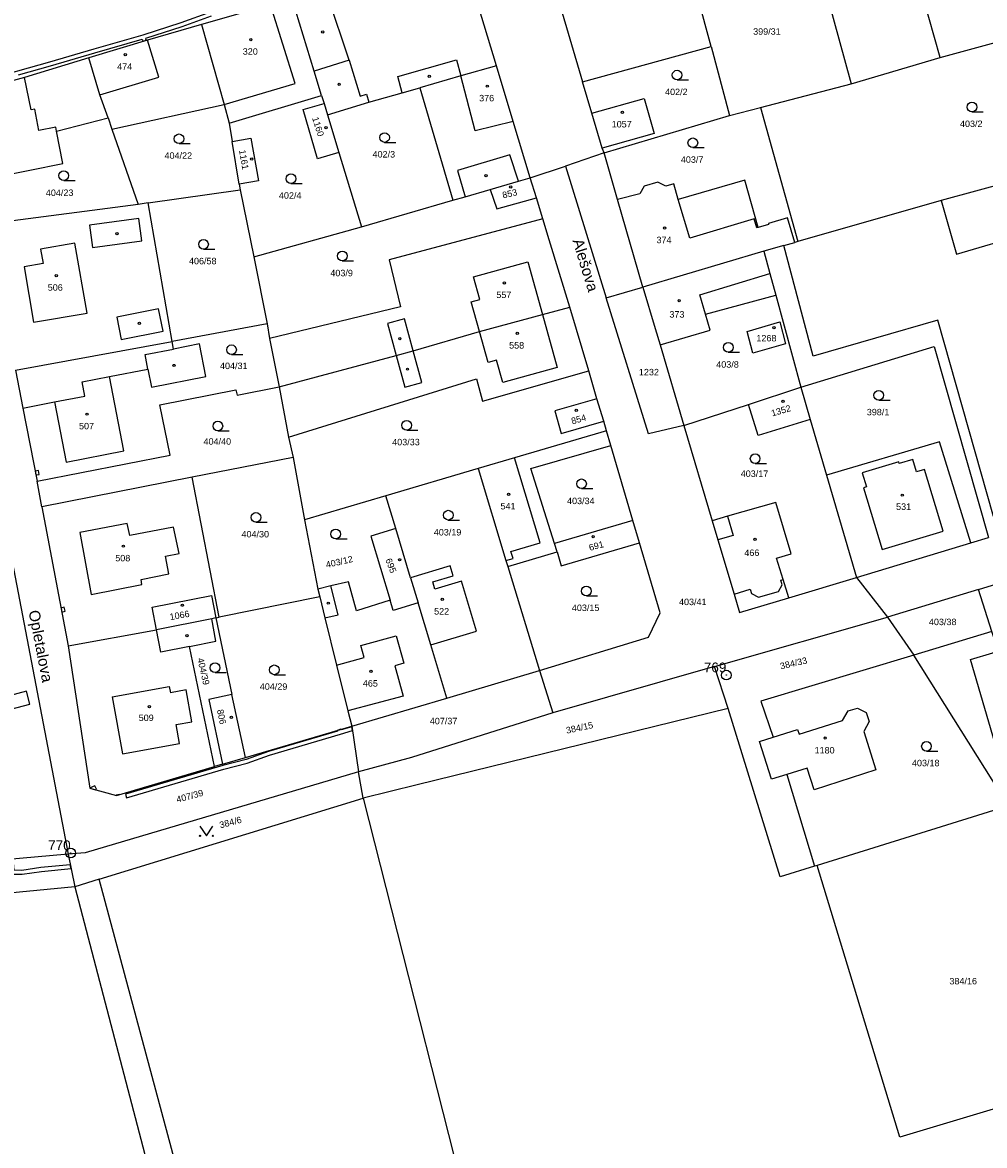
# Model space of a CAD drawing. Header units: metres. Extents: x -747283 to -746243, y -1022515 to -1021544.
# Tile 20 of 43: x -746760 to -746611, y -1022328 to -1022154. Entities that reach past the tile are written whole.
import ezdxf
from ezdxf.enums import TextEntityAlignment as Align

# ---------------------------------------------------------------- set-up
doc = ezdxf.new("R2010")
doc.units = ezdxf.units.M
doc.header["$MEASUREMENT"] = 0
for name, color, linetype in [('1', 251, 'CONTINUOUS'), ('1008', 251, 'CONTINUOUS'), ('101', 251, 'CONTINUOUS'), ('1016', 251, 'CONTINUOUS'), ('18', 251, 'CONTINUOUS'), ('21800', 251, 'CONTINUOUS'), ('21900', 251, 'CONTINUOUS'), ('21999', 251, 'CONTINUOUS'), ('23700', 251, 'CONTINUOUS'), ('304', 251, 'CONTINUOUS'), ('314', 251, 'CONTINUOUS'), ('402', 251, 'CONTINUOUS'), ('404', 251, 'CONTINUOUS')]:
    doc.layers.add(name, color=color, linetype=linetype)
doc.styles.add('Arial', font='arial.ttf', dxfattribs={"height": 1})
doc.styles.get("Standard").update_dxf_attribs({"font": 'arial.ttf'})

# ---------------------------------------------------------------- blocks, each defined once
blk = doc.blocks.new('4_02$0')
at = {"layer": '404', "linetype": 'Continuous'}
blk.add_circle((-0.01, 0), 0.175, dxfattribs=at)
blk = doc.blocks.new('3_04$4')
at = {"layer": '304', "linetype": 'Continuous'}
blk.add_line((0.01, 0), (1.76, 0), dxfattribs=at)
blk.add_circle((0.01, 0.75), 0.75, dxfattribs=at)
blk = doc.blocks.new('3_14$5')
at = {"layer": '314', "linetype": 'Continuous'}
blk.add_lwpolyline([(-1, 1.5), (0, 0), (1, 1.5)], dxfattribs=at)
for centre in [(-1, 0), (1, 0)]:
    blk.add_circle(centre, 0.1, dxfattribs=at)
blk = doc.blocks.new('$16')
at = {"layer": '1', "linetype": 'Continuous'}
for points in [[(-24.655, -59.02), (-19.695, -57.6), (-12.785, -55.6), (-5.465, -53.49), (-5.425, -53.62), (-5.245, -53.8), (-4.925, -53.7), (-4.845, -53.44), (-4.885, -53.31), (0.735, -51.5), (5.305, -49.85)], [(5.125, -49.27), (0.535, -50.94), (-5.355, -52.83), (-12.945, -55.02), (-19.855, -57.02), (-24.815, -58.44), (-26.975, -59.04), (-32.745, -60.78), (-33.335, -59.1), (-34.225, -56.17), (-35.445, -51.04), (-32.825, -50.85)]]:
    blk.add_lwpolyline(points, dxfattribs=at)
blk = doc.blocks.new('1_01$20')
at = {"layer": '101', "linetype": 'Continuous'}
for radius in [0.75, 0.03]:
    blk.add_circle((0, 0), radius, dxfattribs=at)

msp = doc.modelspace()

# ---------------------------------------------------------------- linework, layer by layer
at = {"layer": '21800'}
for p, q in [((-746709.73, -1022159.8), (-746713.42, -1022148.79)), ((-746718.14, -1022163.39), (-746721.92, -1022151.22)), ((-746739.26, -1022162.4), (-746741, -1022156.66)), ((-746709.73, -1022159.8), (-746715.18, -1022161.46)), ((-746709.73, -1022159.8), (-746708.04, -1022165.34)), ((-746702.22, -1022162.32), (-746693.13, -1022159.73)), ((-746693.13, -1022159.73), (-746692.42, -1022162.23)), ((-746759.04, -1022167.48), (-746760.09, -1022162.44)), ((-746748.39, -1022165.16), (-746739.26, -1022162.4)), ((-746701.51, -1022164.82), (-746702.22, -1022162.32)), ((-746690.22, -1022170.73), (-746692.42, -1022162.23)), ((-746729.15, -1022166.66), (-746718.14, -1022163.39)), ((-746708.04, -1022165.34), (-746707.08, -1022165.05)), ((-746707.08, -1022165.05), (-746706.7, -1022166.3)), ((-746758.5, -1022167.38), (-746759.04, -1022167.48)), ((-746757.88, -1022170.69), (-746758.5, -1022167.38)), ((-746684.3, -1022169.27), (-746690.22, -1022170.73)), ((-746755.24, -1022170.18), (-746757.88, -1022170.69)), ((-746755.12, -1022170.78), (-746755.24, -1022170.18)), ((-746684.81, -1022174.47), (-746692.96, -1022176.86)), ((-746683.51, -1022178.55), (-746684.81, -1022174.47)), ((-746692.96, -1022176.86), (-746691.75, -1022180.95)), ((-746664.22, -1022194.95), (-746668.14, -1022181.4)), ((-746656.93, -1022187.37), (-746658.71, -1022181.36)), ((-746742.36, -1022184.31), (-746749.99, -1022185.34)), ((-746741.89, -1022187.78), (-746742.36, -1022184.31)), ((-746646.96, -1022184.4), (-746656.93, -1022187.37)), ((-746646.55, -1022185.79), (-746646.96, -1022184.4)), ((-746749.99, -1022185.34), (-746749.52, -1022188.81)), ((-746646.34, -1022185.73), (-746646.55, -1022185.79)), ((-746752.27, -1022188.14), (-746757.59, -1022189.07)), ((-746750.39, -1022198.98), (-746752.27, -1022188.14)), ((-746749.52, -1022188.81), (-746741.89, -1022187.78)), ((-746757.59, -1022189.07), (-746757.21, -1022191.28)), ((-746757.21, -1022191.28), (-746760.16, -1022191.8)), ((-746760.16, -1022191.8), (-746758.67, -1022200.42)), ((-746690.48, -1022193.39), (-746682.05, -1022191.04)), ((-746682.05, -1022191.04), (-746679.77, -1022199.23)), ((-746689.51, -1022196.86), (-746690.48, -1022193.39)), ((-746690.81, -1022197.22), (-746689.51, -1022196.86)), ((-746689.52, -1022201.85), (-746690.81, -1022197.22)), ((-746758.67, -1022200.42), (-746750.39, -1022198.98)), ((-746739.29, -1022198.34), (-746745.76, -1022199.62)), ((-746738.61, -1022201.78), (-746739.29, -1022198.34)), ((-746745.76, -1022199.62), (-746745.08, -1022203.06)), ((-746701.17, -1022199.9), (-746703.78, -1022200.61)), ((-746703.78, -1022200.61), (-746702.47, -1022205.56)), ((-746699.84, -1022204.82), (-746701.17, -1022199.9)), ((-746679.77, -1022199.23), (-746677.49, -1022207.42)), ((-746745.08, -1022203.06), (-746738.61, -1022201.78)), ((-746688.18, -1022206.66), (-746689.52, -1022201.85)), ((-746741.39, -1022205.43), (-746736.98, -1022204.56)), ((-746740.95, -1022207.68), (-746741.39, -1022205.43)), ((-746702.47, -1022205.56), (-746701.11, -1022210.45)), ((-746698.5, -1022209.75), (-746699.84, -1022204.82)), ((-746686.88, -1022206.3), (-746688.18, -1022206.66)), ((-746685.91, -1022209.77), (-746686.88, -1022206.3)), ((-746677.49, -1022207.42), (-746685.91, -1022209.77)), ((-746751.14, -1022209.64), (-746746.91, -1022208.83)), ((-746750.71, -1022211.85), (-746751.14, -1022209.64)), ((-746701.11, -1022210.45), (-746698.5, -1022209.75)), ((-746755.42, -1022212.76), (-746750.71, -1022211.85)), ((-746680.11, -1022234.59), (-746684.11, -1022221.43)), ((-746622.35, -1022221.68), (-746624.46, -1022222.31)), ((-746621.77, -1022223.59), (-746622.35, -1022221.68)), ((-746624.54, -1022222.03), (-746630.19, -1022223.78)), ((-746624.46, -1022222.31), (-746624.54, -1022222.03)), ((-746620.53, -1022223.22), (-746621.77, -1022223.59)), ((-746617.64, -1022232.79), (-746620.53, -1022223.22)), ((-746630.19, -1022223.78), (-746629.53, -1022225.93)), ((-746629.53, -1022225.93), (-746630.01, -1022226.08)), ((-746630.01, -1022226.08), (-746627.11, -1022235.65)), ((-746744.18, -1022231.59), (-746751.53, -1022233.02)), ((-746743.74, -1022233.48), (-746744.18, -1022231.59)), ((-746751.53, -1022233.02), (-746749.74, -1022242.62)), ((-746737.01, -1022232.16), (-746743.74, -1022233.48)), ((-746736.12, -1022236.26), (-746737.01, -1022232.16)), ((-746627.11, -1022235.65), (-746617.64, -1022232.79)), ((-746684.66, -1022235.97), (-746680.11, -1022234.59)), ((-746738.25, -1022236.68), (-746736.12, -1022236.26)), ((-746737.7, -1022239.44), (-746738.25, -1022236.68)), ((-746685.44, -1022237.36), (-746684.34, -1022237.02)), ((-746684.34, -1022237.02), (-746684.66, -1022235.97)), ((-746742.02, -1022240.28), (-746737.7, -1022239.44)), ((-746741.9, -1022241.07), (-746742.02, -1022240.28)), ((-746642.83, -1022240.42), (-746642.46, -1022240.31)), ((-746642.63, -1022241.14), (-746642.83, -1022240.42)), ((-746749.74, -1022242.62), (-746741.9, -1022241.07)), ((-746711.44, -1022245.76), (-746712.6, -1022241.3)), ((-746650.06, -1022242.55), (-746647.55, -1022241.81)), ((-746647.55, -1022241.81), (-746647.35, -1022242.49)), ((-746647.35, -1022242.49), (-746646.29, -1022243.05)), ((-746646.29, -1022243.05), (-746643.18, -1022242.14)), ((-746643.18, -1022242.14), (-746642.63, -1022241.14)), ((-746713.5, -1022246.26), (-746711.44, -1022245.76)), ((-746738.94, -1022251.55), (-746739.63, -1022248.12)), ((-746707.92, -1022250.55), (-746702.44, -1022249.04)), ((-746702.44, -1022249.04), (-746701.27, -1022253.28)), ((-746734.51, -1022250.66), (-746738.94, -1022251.55)), ((-746707.41, -1022252.39), (-746707.92, -1022250.55)), ((-746711.69, -1022253.57), (-746707.41, -1022252.39)), ((-746701.27, -1022253.28), (-746702.67, -1022253.66)), ((-746702.67, -1022253.66), (-746701.36, -1022258.39)), ((-746746.5, -1022258.47), (-746737.64, -1022256.88)), ((-746737.64, -1022256.88), (-746737.46, -1022257.86)), ((-746735, -1022257.42), (-746737.46, -1022257.86)), ((-746734.12, -1022262.34), (-746735, -1022257.42)), ((-746746.5, -1022258.47), (-746744.91, -1022267.33)), ((-746701.36, -1022258.39), (-746709.93, -1022260.67)), ((-746736.58, -1022262.79), (-746734.12, -1022262.34)), ((-746736.05, -1022265.74), (-746736.58, -1022262.79)), ((-746744.91, -1022267.33), (-746736.05, -1022265.74))]:
    msp.add_line(p, q, dxfattribs=at)
for points in [[(-746654.49, -1022199.17), (-746655.37, -1022196.16), (-746644.51, -1022192.84)], [(-746651.07, -1022230.5), (-746650.21, -1022233.46), (-746652.57, -1022234.14)]]:
    msp.add_lwpolyline(points, dxfattribs=at)
at = {"layer": '21900'}
for p, q in [((-746618.09, -1022159.37), (-746622.84, -1022142.79)), ((-746636.39, -1022147), (-746631.9, -1022163.44)), ((-746653.63, -1022157.68), (-746656.03, -1022148.69)), ((-746732.63, -1022154.27), (-746729.15, -1022166.66)), ((-746618.09, -1022159.37), (-746605.83, -1022155.99)), ((-746673.57, -1022163.16), (-746653.63, -1022157.68)), ((-746653.63, -1022157.68), (-746650.8, -1022168.34)), ((-746631.9, -1022163.44), (-746618.09, -1022159.37)), ((-746698.77, -1022164.05), (-746693.67, -1022181.5)), ((-746672.14, -1022168.01), (-746673.57, -1022163.16)), ((-746645.96, -1022167.09), (-746631.9, -1022163.44)), ((-746728.34, -1022169.56), (-746714.03, -1022165.23)), ((-746714.03, -1022165.23), (-746713.64, -1022166.52)), ((-746746.54, -1022170.45), (-746729.15, -1022166.66)), ((-746729.15, -1022166.66), (-746728.34, -1022169.56)), ((-746713.64, -1022166.52), (-746713.11, -1022168.25)), ((-746650.8, -1022168.34), (-746645.96, -1022167.09)), ((-746645.96, -1022167.09), (-746640.19, -1022187.91)), ((-746747.14, -1022168.73), (-746746.54, -1022170.45)), ((-746713.11, -1022168.25), (-746711.33, -1022174.1)), ((-746670.52, -1022173.44), (-746672.14, -1022168.01)), ((-746670.23, -1022174.16), (-746650.8, -1022168.34)), ((-746746.54, -1022170.45), (-746742.44, -1022182.13)), ((-746728.34, -1022169.56), (-746727.87, -1022172.38)), ((-746726.81, -1022179.01), (-746727.87, -1022172.38)), ((-746711.33, -1022174.1), (-746707.82, -1022185.62)), ((-746670.23, -1022174.16), (-746676.21, -1022176.22)), ((-746670.23, -1022174.16), (-746670.52, -1022173.44)), ((-746681.67, -1022178.01), (-746676.21, -1022176.22)), ((-746676.21, -1022176.22), (-746669.88, -1022196.6)), ((-746596.62, -1022175.75), (-746617.96, -1022181.53)), ((-746680.72, -1022181.12), (-746681.67, -1022178.01)), ((-746740.89, -1022181.92), (-746726.63, -1022179.89)), ((-746726.81, -1022179.01), (-746726.63, -1022179.89)), ((-746726.63, -1022179.89), (-746724.51, -1022190.28)), ((-746707.82, -1022185.62), (-746693.67, -1022181.5)), ((-746679.71, -1022184.39), (-746680.72, -1022181.12)), ((-746617.96, -1022181.53), (-746640.19, -1022187.91)), ((-746742.44, -1022182.13), (-746765.93, -1022185.23)), ((-746740.89, -1022181.92), (-746742.44, -1022182.13)), ((-746737.18, -1022203.37), (-746740.89, -1022181.92)), ((-746724.51, -1022190.28), (-746707.82, -1022185.62)), ((-746642.35, -1022188.53), (-746645.44, -1022189.37)), ((-746642.35, -1022188.53), (-746640.65, -1022188.04)), ((-746640.19, -1022187.91), (-746640.65, -1022188.04)), ((-746724.51, -1022190.28), (-746722.48, -1022200.67)), ((-746645.44, -1022189.37), (-746664.22, -1022194.95)), ((-746669.88, -1022196.6), (-746664.22, -1022194.95)), ((-746643.59, -1022196.19), (-746639.7, -1022210.5)), ((-746672.6, -1022207.95), (-746675.53, -1022198.05)), ((-746722.48, -1022200.67), (-746737.18, -1022203.37)), ((-746722.48, -1022200.67), (-746722.08, -1022202.91)), ((-746761.47, -1022207.82), (-746737.18, -1022203.37)), ((-746722.08, -1022202.91), (-746720.58, -1022210.44)), ((-746661.54, -1022203.92), (-746657.85, -1022216.43)), ((-746761.47, -1022207.82), (-746760.33, -1022213.71)), ((-746671.34, -1022212.28), (-746672.6, -1022207.95)), ((-746720.58, -1022210.44), (-746719.13, -1022218.23)), ((-746647.82, -1022213.15), (-746639.7, -1022210.5)), ((-746639.7, -1022210.5), (-746638.25, -1022215.47)), ((-746670.27, -1022215.76), (-746671.34, -1022212.28)), ((-746760.33, -1022213.71), (-746758.14, -1022225.06)), ((-746657.85, -1022216.43), (-746647.82, -1022213.15)), ((-746669.86, -1022217.22), (-746670.27, -1022215.76)), ((-746657.85, -1022216.43), (-746653.45, -1022231.19)), ((-746638.25, -1022215.47), (-746635.72, -1022224.14)), ((-746669.19, -1022219.51), (-746669.86, -1022217.22)), ((-746719.13, -1022218.23), (-746718.44, -1022221.38)), ((-746665.75, -1022231.17), (-746669.19, -1022219.51)), ((-746718.44, -1022221.38), (-746734.07, -1022224.41)), ((-746718.44, -1022221.38), (-746716.67, -1022231.04)), ((-746689.77, -1022223.1), (-746704.04, -1022227.31)), ((-746757.38, -1022229.01), (-746758.14, -1022225.06)), ((-746734.07, -1022224.41), (-746757.38, -1022229.01)), ((-746729.88, -1022246.13), (-746734.07, -1022224.41)), ((-746635.72, -1022224.14), (-746631.1, -1022239.99)), ((-746612.16, -1022241.84), (-746564.02, -1022226.82)), ((-746704.04, -1022227.31), (-746716.67, -1022231.04)), ((-746702.51, -1022232.4), (-746704.04, -1022227.31)), ((-746757.38, -1022229.01), (-746753.3, -1022250.6)), ((-746716.67, -1022231.04), (-746714.61, -1022241.79)), ((-746665.75, -1022231.17), (-746677.9, -1022234.73)), ((-746664.73, -1022234.62), (-746665.75, -1022231.17)), ((-746651.07, -1022230.5), (-746653.45, -1022231.19)), ((-746700.22, -1022240.03), (-746702.51, -1022232.4)), ((-746613.33, -1022234.62), (-746610.61, -1022233.8)), ((-746677.52, -1022236.02), (-746677.9, -1022234.73)), ((-746631.1, -1022239.99), (-746613.33, -1022234.62)), ((-746685.16, -1022238.27), (-746677.52, -1022236.02)), ((-746685.16, -1022238.27), (-746680.26, -1022254.39)), ((-746700.22, -1022240.03), (-746699.04, -1022243.92)), ((-746641.6, -1022243.12), (-746631.1, -1022239.99)), ((-746631.1, -1022239.99), (-746626.29, -1022246.12)), ((-746714.61, -1022241.79), (-746714.31, -1022243)), ((-746612.16, -1022241.84), (-746626.29, -1022246.12)), ((-746610.11, -1022248.38), (-746612.16, -1022241.84)), ((-746714.31, -1022243), (-746729.88, -1022246.13)), ((-746697.08, -1022250.45), (-746699.04, -1022243.92)), ((-746731.06, -1022246.37), (-746739.63, -1022248.12)), ((-746730.42, -1022246.26), (-746731.06, -1022246.37)), ((-746730.42, -1022246.26), (-746729.88, -1022246.13)), ((-746730.42, -1022246.26), (-746727.94, -1022258.12)), ((-746653.11, -1022253.8), (-746626.29, -1022246.12)), ((-746626.29, -1022246.12), (-746622.19, -1022252.01)), ((-746753.3, -1022250.6), (-746739.63, -1022248.12)), ((-746610.11, -1022248.38), (-746622.19, -1022252.01)), ((-746694.6, -1022258.69), (-746697.08, -1022250.45)), ((-746607.52, -1022275.39), (-746622.19, -1022252.01)), ((-746694.6, -1022258.69), (-746680.26, -1022254.39)), ((-746680.26, -1022254.39), (-746678.19, -1022260.98)), ((-746653.11, -1022253.8), (-746678.19, -1022260.98)), ((-746650.96, -1022260.28), (-746653.11, -1022253.8)), ((-746725.83, -1022267.91), (-746727.94, -1022258.12)), ((-746709.35, -1022263.02), (-746694.6, -1022258.69)), ((-746725.83, -1022267.91), (-746709.35, -1022263.02)), ((-746709.35, -1022263.02), (-746708.3, -1022270.13)), ((-746729.39, -1022268.95), (-746725.83, -1022267.91)), ((-746729.39, -1022268.95), (-746730.64, -1022269.31)), ((-746707.57, -1022274.22), (-746708.3, -1022270.13)), ((-746641.87, -1022270.52), (-746637.58, -1022284.75)), ((-746748.49, -1022286.78), (-746707.57, -1022274.22)), ((-746607.52, -1022275.39), (-746637.17, -1022284.63)), ((-746637.17, -1022284.63), (-746637.58, -1022284.75)), ((-746748.49, -1022286.78), (-746752.28, -1022287.92)), ((-746698.24, -1022473.92), (-746748.49, -1022286.78))]:
    msp.add_line(p, q, dxfattribs=at)
for points in [[(-746660.21, -1022132.96), (-746671.04, -1022136.12), (-746680.7, -1022138.94), (-746678.96, -1022144.85), (-746673.57, -1022163.16)], [(-746686.89, -1022160.65), (-746689.67, -1022151.43), (-746692.28, -1022142.76), (-746698.02, -1022144.49), (-746713.42, -1022148.79), (-746718.6, -1022150.27)], [(-746718.6, -1022150.27), (-746721.92, -1022151.22), (-746732.63, -1022154.27)], [(-746714.03, -1022165.23), (-746715.18, -1022161.46), (-746718.6, -1022150.27)], [(-746732.63, -1022154.27), (-746741, -1022156.66), (-746750.13, -1022159.42)], [(-746750.13, -1022159.42), (-746760.09, -1022162.44), (-746767.1, -1022164.38)], [(-746747.14, -1022168.73), (-746748.39, -1022165.16), (-746750.13, -1022159.42)], [(-746686.89, -1022160.65), (-746692.42, -1022162.23), (-746698.77, -1022164.05)], [(-746681.67, -1022178.01), (-746684.3, -1022169.27), (-746686.89, -1022160.65)], [(-746713.11, -1022168.25), (-746706.7, -1022166.3), (-746701.51, -1022164.82), (-746698.77, -1022164.05)], [(-746672.14, -1022168.01), (-746664.03, -1022165.7), (-746662.44, -1022171.14), (-746670.52, -1022173.44)], [(-746711.33, -1022174.1), (-746714.65, -1022175.06), (-746716.86, -1022167.45), (-746713.64, -1022166.52)], [(-746754.16, -1022175.81), (-746755.12, -1022170.78), (-746747.14, -1022168.73)], [(-746727.87, -1022172.38), (-746724.98, -1022171.87), (-746723.82, -1022178.49), (-746726.81, -1022179.01)], [(-746765.26, -1022173.56), (-746764.43, -1022177.84), (-746754.16, -1022175.81)], [(-746640.65, -1022188.04), (-746641.8, -1022184.24), (-746644.75, -1022185.11), (-746644.71, -1022185.25), (-746646.34, -1022185.73), (-746648.4, -1022178.38), (-746658.71, -1022181.36), (-746659.42, -1022178.96), (-746660.66, -1022179.32), (-746661.87, -1022178.67), (-746664.01, -1022179.3), (-746664.68, -1022180.51), (-746668.14, -1022181.4), (-746670.23, -1022174.16)], [(-746687.87, -1022179.82), (-746683.51, -1022178.55), (-746681.67, -1022178.01)], [(-746693.67, -1022181.5), (-746691.75, -1022180.95), (-746687.87, -1022179.82)], [(-746687.87, -1022179.82), (-746686.83, -1022182.81), (-746680.72, -1022181.12)], [(-746617.96, -1022181.53), (-746615.58, -1022189.84), (-746604.65, -1022186.64), (-746605.28, -1022184.32), (-746601.32, -1022183.24), (-746600.62, -1022185.53), (-746589.37, -1022224.7), (-746609.86, -1022230.53), (-746618.45, -1022200.07), (-746637.78, -1022205.66), (-746642.35, -1022188.53)], [(-746679.71, -1022184.39), (-746703.57, -1022190.73), (-746701.77, -1022198.04), (-746722.08, -1022202.91)], [(-746675.53, -1022198.05), (-746678.72, -1022187.65), (-746679.71, -1022184.39)], [(-746645.44, -1022189.37), (-746644.51, -1022192.84), (-746643.59, -1022196.19)], [(-746664.22, -1022194.95), (-746662.31, -1022201.39), (-746661.54, -1022203.92)], [(-746657.85, -1022216.43), (-746663.33, -1022217.72), (-746669.88, -1022196.6)], [(-746661.54, -1022203.92), (-746653.77, -1022201.66), (-746654.49, -1022199.17), (-746643.59, -1022196.19)], [(-746720.58, -1022210.44), (-746702.47, -1022205.56), (-746699.84, -1022204.82), (-746689.52, -1022201.85), (-746679.77, -1022199.23), (-746675.53, -1022198.05)], [(-746648.02, -1022201.82), (-746642.96, -1022200.35), (-746642.11, -1022203.75), (-746647.17, -1022205.22), (-746648.02, -1022201.82)], [(-746760.33, -1022213.71), (-746755.42, -1022212.76), (-746753.62, -1022222.09), (-746744.69, -1022220.37), (-746746.91, -1022208.83), (-746740.95, -1022207.68), (-746740.39, -1022210.49), (-746731.95, -1022208.82), (-746732.95, -1022203.76), (-746736.98, -1022204.56), (-746737.18, -1022203.37)], [(-746639.7, -1022210.5), (-746619.03, -1022204.16), (-746610.61, -1022233.8)], [(-746719.13, -1022218.23), (-746689.99, -1022209.18), (-746689.05, -1022212.62), (-746672.6, -1022207.95)], [(-746758.14, -1022225.06), (-746737.52, -1022221.04), (-746739.08, -1022213.19), (-746727.32, -1022210.9), (-746727.13, -1022211.7), (-746720.58, -1022210.44)], [(-746671.34, -1022212.28), (-746677.84, -1022214.15), (-746676.86, -1022217.65), (-746670.27, -1022215.76)], [(-746638.25, -1022215.47), (-746646.32, -1022217.97), (-746647.82, -1022213.15)], [(-746669.86, -1022217.22), (-746684.11, -1022221.43), (-746689.77, -1022223.1)], [(-746677.9, -1022234.73), (-746681.6, -1022223.09), (-746669.19, -1022219.51)], [(-746613.33, -1022234.62), (-746618.22, -1022218.95), (-746635.72, -1022224.14)], [(-746689.77, -1022223.1), (-746685.44, -1022237.36), (-746685.16, -1022238.27)], [(-746641.22, -1022236.29), (-746643.61, -1022228.34), (-746651.07, -1022230.5)], [(-746653.45, -1022231.19), (-746652.57, -1022234.14), (-746650.06, -1022242.55), (-746649.21, -1022245.39), (-746641.6, -1022243.12)], [(-746702.51, -1022232.4), (-746706.39, -1022233.57), (-746703.41, -1022243.48)], [(-746680.26, -1022254.39), (-746663.31, -1022249.24), (-746661.52, -1022245.45), (-746664.73, -1022234.62)], [(-746677.52, -1022236.02), (-746676.87, -1022238.2), (-746664.73, -1022234.62)], [(-746641.6, -1022243.12), (-746642.46, -1022240.31), (-746643.48, -1022236.99), (-746641.22, -1022236.29)], [(-746697.08, -1022250.45), (-746689.99, -1022248.32), (-746692.32, -1022240.57), (-746696.44, -1022241.8), (-746696.78, -1022240.66), (-746693.62, -1022239.71), (-746694.08, -1022238.17), (-746700.22, -1022240.03)], [(-746703.41, -1022243.48), (-746708.61, -1022245.14), (-746709.84, -1022240.64), (-746712.6, -1022241.3), (-746714.61, -1022241.79)], [(-746739.63, -1022248.12), (-746740.3, -1022244.58), (-746731.09, -1022242.8), (-746730.42, -1022246.26)], [(-746714.31, -1022243), (-746713.5, -1022246.26), (-746711.69, -1022253.57), (-746709.93, -1022260.67), (-746709.35, -1022263.02)], [(-746699.04, -1022243.92), (-746702.92, -1022245.09), (-746703.41, -1022243.48)], [(-746604.01, -1022246.55), (-746603.32, -1022248.98), (-746602.94, -1022249.38), (-746602.34, -1022249.48), (-746598.84, -1022248.45), (-746598.69, -1022248.94), (-746586.59, -1022245.4), (-746580.88, -1022264.89), (-746592.97, -1022268.46), (-746592.33, -1022270.67), (-746605.88, -1022274.63), (-746606.87, -1022274.92), (-746608.94, -1022267.87), (-746613.41, -1022252.68), (-746609.92, -1022251.68), (-746609.47, -1022251.26), (-746609.34, -1022250.66), (-746610.11, -1022248.38)], [(-746730.64, -1022269.31), (-746734.51, -1022250.66), (-746730.41, -1022249.83), (-746731.06, -1022246.37)], [(-746753.3, -1022250.6), (-746749.96, -1022272.65), (-746745.83, -1022273.78), (-746730.64, -1022269.31)], [(-746622.19, -1022252.01), (-746645.9, -1022259.15), (-746644.01, -1022264.74)], [(-746727.94, -1022258.12), (-746731.49, -1022258.88), (-746729.39, -1022268.95)], [(-746678.19, -1022260.98), (-746700.08, -1022267.91), (-746708.3, -1022270.13)], [(-746650.96, -1022260.28), (-746699.22, -1022272.12), (-746707.57, -1022274.22)], [(-746637.58, -1022284.75), (-746642.91, -1022286.38), (-746650.96, -1022260.28)], [(-746644.01, -1022264.74), (-746640.21, -1022263.55), (-746639.97, -1022264.3), (-746633.25, -1022262.15), (-746632.36, -1022260.67), (-746630.91, -1022260.25), (-746629.58, -1022260.93), (-746629.13, -1022262.31), (-746629.95, -1022263.84), (-746628.06, -1022269.82), (-746637.66, -1022272.88), (-746638.72, -1022269.53), (-746641.87, -1022270.52)], [(-746641.87, -1022270.52), (-746644.26, -1022271.27), (-746646.13, -1022265.4), (-746644.01, -1022264.74)], [(-746708.3, -1022270.13), (-746750.66, -1022282.65), (-746753.33, -1022282.89)], [(-746707.57, -1022274.22), (-746688.18, -1022350.57), (-746657.13, -1022478.67), (-746585.77, -1022467.95), (-746547.05, -1022458.66), (-746548.41, -1022453.84)], [(-746753.33, -1022282.89), (-746799.19, -1022286.96), (-746876.11, -1022292.72)], [(-746593.49, -1022317.49), (-746624.38, -1022326.76), (-746637.17, -1022284.63)], [(-746752.28, -1022287.92), (-746798.93, -1022292.43), (-746875.68, -1022298.61)], [(-746752.28, -1022287.92), (-746733.83, -1022358.51), (-746717.49, -1022421.05)]]:
    msp.add_lwpolyline(points, dxfattribs=at)
at = {"layer": '21999'}
for p, q in [((-746765.72, -1022218.23), (-746753.33, -1022282.89)), ((-746753.33, -1022282.89), (-746752.28, -1022287.92))]:
    msp.add_line(p, q, dxfattribs=at)
at = {"layer": '23700'}
for points in [[(-746758.45, -1022223.48), (-746758.33, -1022224.07), (-746758.19, -1022224.08), (-746757.81, -1022224.01), (-746757.92, -1022223.42), (-746758.45, -1022223.48)], [(-746754.4, -1022244.77), (-746754.29, -1022245.36), (-746753.79, -1022245.22), (-746753.95, -1022244.6), (-746754.29, -1022244.69), (-746754.4, -1022244.77)], [(-746763.81, -1022258.68), (-746763.53, -1022260.08), (-746763.41, -1022260.69), (-746759.27, -1022259.61), (-746759.79, -1022257.63), (-746763.81, -1022258.68)], [(-746744.45, -1022273.57), (-746744.28, -1022274.15), (-746729.18, -1022269.72), (-746725.56, -1022268.79), (-746722.09, -1022267.54), (-746711.07, -1022264.27), (-746709.25, -1022263.73), (-746709.33, -1022263.13), (-746710.98, -1022263.62), (-746711.02, -1022263.51), (-746711.59, -1022263.69), (-746711.55, -1022263.79), (-746722.28, -1022266.97), (-746725.74, -1022268.22), (-746729.34, -1022269.14), (-746744.45, -1022273.57)], [(-746749.96, -1022272.65), (-746749.1, -1022272.89), (-746748.93, -1022272.81), (-746749.19, -1022272.27), (-746749.53, -1022272.43), (-746749.96, -1022272.65)], [(-746745.83, -1022273.78), (-746745.38, -1022273.65), (-746745.86, -1022273.71), (-746745.83, -1022273.78)], [(-746757.54, -1022284.96), (-746760.5, -1022285.4), (-746761.71, -1022285.38), (-746761.84, -1022283.65), (-746762.44, -1022283.7), (-746762.27, -1022285.98), (-746760.46, -1022286), (-746757.46, -1022285.56), (-746752.87, -1022285.1), (-746752.99, -1022284.51), (-746757.54, -1022284.96)]]:
    msp.add_lwpolyline(points, close=True, dxfattribs=at)

# ---------------------------------------------------------------- block references
at = {"layer": '101'}
for p in [(-746651.26, -1022255.12), (-746752.93, -1022282.7)]:
    msp.add_blockref('1_01$20', p, dxfattribs=at)
at = {"layer": '23700'}
msp.add_blockref('$16', (-746736.38, -1022103.05), dxfattribs=at)
at = {"layer": '304'}
for p in [(-746658.91, -1022162.84), (-746613.19, -1022167.79), (-746704.27, -1022172.52), (-746736.14, -1022172.72), (-746656.47, -1022173.34), (-746754.01, -1022178.43), (-746718.79, -1022178.9), (-746732.34, -1022189.07), (-746710.82, -1022190.88), (-746728, -1022205.43), (-746650.97, -1022205.05), (-746627.64, -1022212.49), (-746730.12, -1022217.25), (-746700.84, -1022217.14), (-746646.81, -1022222.3), (-746673.73, -1022226.21), (-746724.21, -1022231.42), (-746694.39, -1022231.07), (-746711.84, -1022234), (-746672.98, -1022242.83), (-746730.56, -1022254.72), (-746721.37, -1022255.05), (-746620.24, -1022266.9)]:
    msp.add_blockref('3_04$4', p, dxfattribs=at)
at = {"layer": '314'}
msp.add_blockref('3_14$5', (-746731.89, -1022280.04), dxfattribs=at)
at = {"layer": '402'}
for p in [(-746713.84, -1022155.4), (-746697.32, -1022162.29), (-746711.29, -1022163.53), (-746688.52, -1022177.67), (-746745.75, -1022186.68), (-746742.27, -1022200.58), (-746701.88, -1022202.97), (-746736.89, -1022207.11), (-746700.69, -1022207.68), (-746712.97, -1022243.96), (-746734.89, -1022248.99)]:
    msp.add_blockref('4_02$0', p, dxfattribs=at)
at = {"layer": '404'}
for p in [(-746724.98, -1022156.58), (-746744.45, -1022158.92), (-746688.32, -1022163.81), (-746667.38, -1022167.86), (-746713.32, -1022170.26), (-746724.85, -1022175.11), (-746684.69, -1022179.43), (-746660.82, -1022185.8), (-746755.15, -1022193.17), (-746685.67, -1022194.31), (-746658.57, -1022197.07), (-746683.68, -1022202.14), (-746643.87, -1022201.26), (-746642.45, -1022212.66), (-746750.37, -1022214.66), (-746674.53, -1022214.05), (-746685.02, -1022227.08), (-746623.98, -1022227.22), (-746671.9, -1022233.65), (-746646.81, -1022234.06), (-746744.75, -1022235.13), (-746701.92, -1022237.24), (-746735.6, -1022244.28), (-746695.31, -1022243.38), (-746706.36, -1022254.55), (-746740.71, -1022260.03), (-746727.99, -1022261.66), (-746635.93, -1022264.87)]:
    msp.add_blockref('4_02$0', p, dxfattribs=at)

# ---------------------------------------------------------------- texts
at = {"layer": '1008'}
for s, rotation, p in [('Alešova', 287, (-746673.08, -1022191.55)), ('Opletalova', 281, (-746757.56, -1022250.63))]:
    msp.add_text(s, height=1.7, rotation=rotation, dxfattribs=at).set_placement(p, align=Align.MIDDLE_CENTER)
at = {"layer": '1016'}
for s, p in [('769', (-746651.26, -1022255.12)), ('770', (-746752.93, -1022282.7))]:
    msp.add_text(s, height=1.5, dxfattribs=at).set_placement(p, align=Align.BOTTOM_RIGHT)
at = {"layer": '18', "style": 'Arial'}
for s, p in [('399/31', (-746644.97, -1022155.33)), ('320', (-746725.08, -1022158.43)), ('474', (-746744.56, -1022160.77)), ('402/2', (-746659.02, -1022164.69)), ('376', (-746688.43, -1022165.66)), ('1057', (-746667.49, -1022169.71)), ('403/2', (-746613.29, -1022169.64)), ('404/22', (-746736.24, -1022174.57)), ('402/3', (-746704.37, -1022174.37)), ('403/7', (-746656.57, -1022175.19)), ('402/4', (-746718.89, -1022180.75)), ('374', (-746660.93, -1022187.65)), ('406/58', (-746732.45, -1022190.92)), ('506', (-746755.32, -1022195.02)), ('557', (-746685.77, -1022196.16)), ('373', (-746658.93, -1022199.19)), ('558', (-746683.78, -1022203.99)), ('404/31', (-746727.64, -1022207.17)), ('398/1', (-746627.74, -1022214.34)), ('507', (-746750.47, -1022216.51)), ('403/33', (-746700.94, -1022218.99)), ('403/17', (-746646.9, -1022223.89)), ('541', (-746685.12, -1022228.93)), ('531', (-746623.78, -1022229)), ('404/30', (-746724.31, -1022233.27)), ('466', (-746647.31, -1022236.15)), ('508', (-746744.85, -1022236.98)), ('403/15', (-746673.08, -1022244.68)), ('403/41', (-746656.47, -1022243.77)), ('522', (-746695.41, -1022245.23)), ('404/29', (-746721.47, -1022256.9)), ('465', (-746706.46, -1022256.4)), ('509', (-746741.22, -1022261.74)), ('407/37', (-746695.11, -1022262.24)), ('403/18', (-746620.35, -1022268.75)), ('384/16', (-746614.54, -1022302.57))]:
    msp.add_text(s, height=1, dxfattribs=at).set_placement(p, align=Align.MIDDLE_CENTER)
for s, rotation, p in [('1160', 288, (-746715.32, -1022170.32)), ('1161', 280, (-746726.86, -1022175.33)), ('853', 13, (-746684.67, -1022181.25)), ('1352', 16, (-746642.57, -1022214.88)), ('691', 15, (-746671.22, -1022235.85)), ('403/12', 13, (-746711.1, -1022238.33)), ('695', 291, (-746704.01, -1022238.43)), ('1066', 10, (-746735.91, -1022246.63)), ('404/39', 283, (-746733.12, -1022254.72)), ('806', 282, (-746730.31, -1022261.75))]:
    msp.add_text(s, height=1, rotation=rotation, dxfattribs=at).set_placement(p, align=Align.BOTTOM_CENTER)
for s, p in [('404/23', (-746754.64, -1022181.13)), ('403/9', (-746710.92, -1022193.58)), ('1268', (-746645.05, -1022203.68)), ('1232', (-746663.27, -1022208.94)), ('403/8', (-746651.08, -1022207.75)), ('404/40', (-746730.19, -1022219.69)), ('403/34', (-746673.83, -1022228.91)), ('403/19', (-746694.49, -1022233.77)), ('403/38', (-746617.72, -1022247.67)), ('1180', (-746636.03, -1022267.57))]:
    msp.add_text(s, height=1, dxfattribs=at).set_placement(p, align=Align.BOTTOM_CENTER)
for s, rotation, p in [('854', 16, (-746674.16, -1022215.45)), ('384/33', 13, (-746640.84, -1022253.28)), ('384/15', 12, (-746674.03, -1022263.27))]:
    msp.add_text(s, height=1, rotation=rotation, dxfattribs=at).set_placement(p, align=Align.MIDDLE_CENTER)
for s, p in [('407/39', (-746736.32, -1022275.2)), ('384/6', (-746729.63, -1022279.17))]:
    msp.add_text(s, height=1, rotation=15, dxfattribs=at).set_placement(p, align=Align.BOTTOM_LEFT)

doc.saveas('drawing.dxf')
